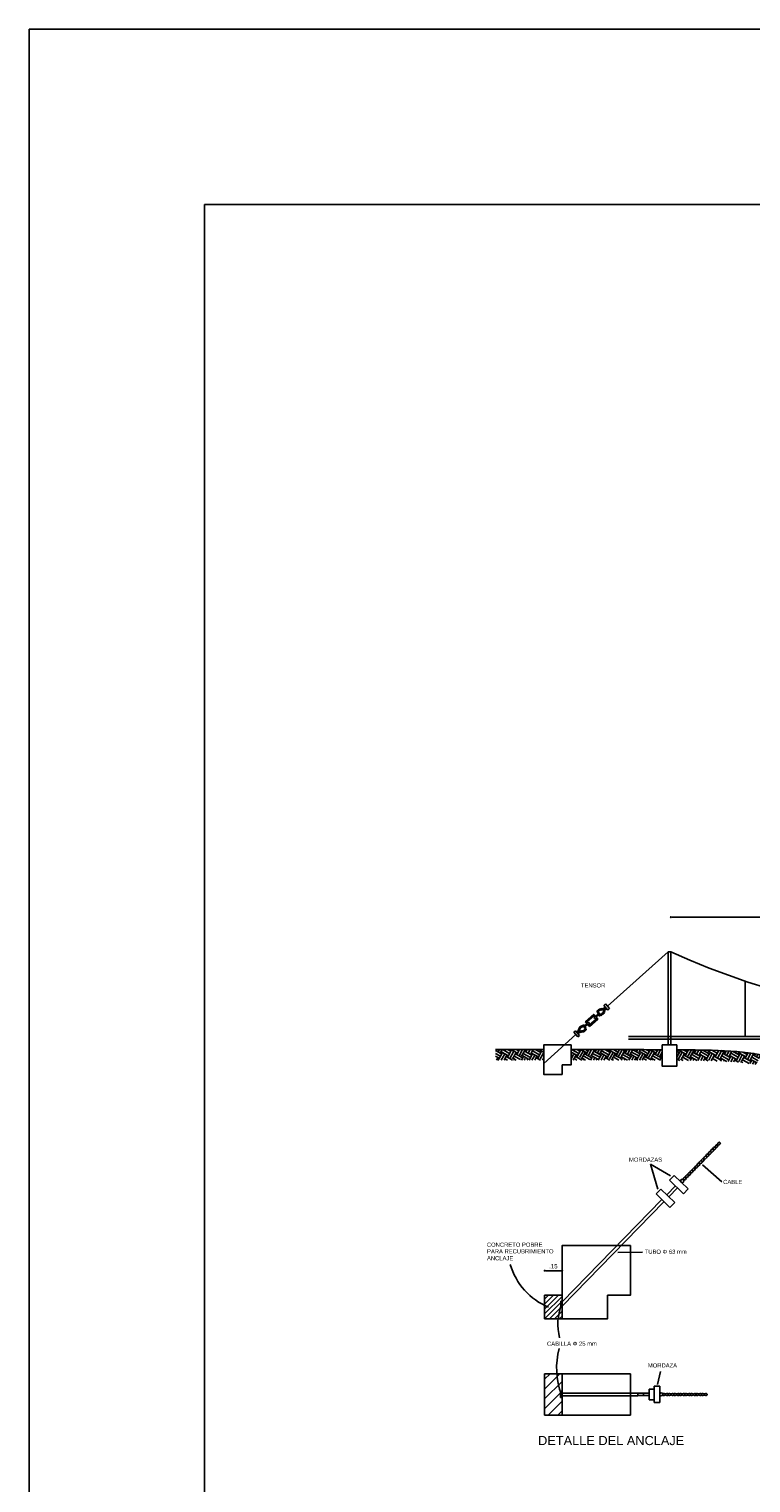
# Model space of a CAD drawing. Header units: metres. Extents: x 2644 to 4131, y 3282 to 4383.
# Tile 17 of 53: x 2930.3 to 2938.54, y 4366.39 to 4382.97. Entities that reach past the tile are written whole.
import ezdxf

# ---------------------------------------------------------------- set-up
doc = ezdxf.new("R2010")
doc.units = ezdxf.units.M
doc.layers.add('Dibujo', color=7, linetype='Continuous')
doc.styles.get("Standard").update_dxf_attribs({"font": 'arial.ttf'})
doc.dimstyles.new('gestion', dxfattribs={"dimscale": 0, "dimtxt": 0.025, "dimasz": 0.025, "dimexe": 0.02, "dimexo": 0.07, "dimgap": 0.01, "dimtad": 2, "dimtih": 1, "dimtoh": 1, "dimzin": 0, "dimdsep": 46, "dimtxsty": 'Standard', "dimblk": 'DOT', "dimcen": 0, "dimse1": 1, "dimse2": 1, "dimadec": 0, "dimazin": 0, "dimtm": 1e-09, "dimtfac": 1, "dimtix": 1, "dimtmove": 1, "dimatfit": 0, "dimldrblk": 'DOTSMALL', "dimfxl": 1, "dimtolj": 1, "dimtzin": 0, "dimarcsym": 2})
pattern_1 = [(241, (1688.31352, 2989.855026), (0.0298835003, -0.1042161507), [0.076661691, -0.076661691]), (241, (1688.33866, 2989.84109), (0.0298835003, -0.1042161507), [0.076661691, -0.076661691]), (241, (1688.363804, 2989.82715), (0.0298835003, -0.1042161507), [0.076661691, -0.076661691]), (331, (1688.36754, 2989.814124), (0.1042161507, 0.0298835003), [0.076661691, -0.076661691]), (331, (1688.3536, 2989.78898), (0.1042161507, 0.0298835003), [0.076661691, -0.076661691]), (331, (1688.339665, 2989.76384), (0.1042161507, 0.0298835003), [0.076661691, -0.076661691])]

# ---------------------------------------------------------------- blocks, each defined once
blk = doc.blocks.new('_Dot')
at = {"color": 0, "linetype": 'ByBlock', "lineweight": -2}
blk.add_line((-0.5, 0), (-1, 0), dxfattribs=at)
at = {"color": 0, "linetype": 'ByBlock', "const_width": 0.5}
blk.add_lwpolyline([(-0.25, 0, 1), (0.25, 0, 1)], format="xyb", close=True, dxfattribs=at)
blk = doc.blocks.new('*D412')
at = {"color": 0, "lineweight": -2, "transparency": 16777216}
blk.add_line((2937.649, 4372.839), (2944.843, 4372.839), dxfattribs=at)
at = {"layer": 'Defpoints', "color": 0, "transparency": 16777216}
for p in [(2944.868, 4372.839), (2937.624, 4371.479), (2944.868, 4371.479)]:
    blk.add_point(p, dxfattribs=at)
at = {"color": 0, "lineweight": -2, "transparency": 16777216, "xscale": 0.025, "yscale": 0.025, "zscale": 0.025, "rotation": 180}
blk.add_blockref('_Dot', (2937.624, 4372.839), dxfattribs=at)
at = {"color": 0, "lineweight": -2, "transparency": 16777216, "xscale": 0.025, "yscale": 0.025, "zscale": 0.025}
blk.add_blockref('_Dot', (2944.868, 4372.839), dxfattribs=at)
at = {"color": 0, "transparency": 16777216, "insert": (2941.246, 4372.965), "char_height": 0.05, "attachment_point": 5}
blk.add_mtext('\\A1; 30.00 +- 3.00 m', dxfattribs=at)
blk = doc.blocks.new('_DotSmall')
at = {"color": 0, "linetype": 'ByBlock', "const_width": 0.5}
blk.add_lwpolyline([(-0.0625, 0, 1), (0.0625, 0, 1)], format="xyb", close=True, dxfattribs=at)
blk = doc.blocks.new('*D594')
at = {"color": 0, "lineweight": -2, "transparency": 16777216}
blk.add_line((2936.208, 4368.808), (2936.358, 4368.808), dxfattribs=at)
at = {"layer": 'Defpoints', "color": 0, "transparency": 16777216}
for p in [(2936.383, 4368.808), (2936.183, 4368.527), (2936.383, 4368.527)]:
    blk.add_point(p, dxfattribs=at)
at = {"color": 0, "lineweight": -2, "transparency": 16777216, "xscale": 0.025, "yscale": 0.025, "zscale": 0.025, "rotation": 180}
blk.add_blockref('_Dot', (2936.183, 4368.808), dxfattribs=at)
at = {"color": 0, "lineweight": -2, "transparency": 16777216, "xscale": 0.025, "yscale": 0.025, "zscale": 0.025}
blk.add_blockref('_Dot', (2936.383, 4368.808), dxfattribs=at)
at = {"color": 0, "transparency": 16777216, "insert": (2936.283, 4368.858), "char_height": 0.05, "attachment_point": 5}
blk.add_mtext('\\A1;.15', dxfattribs=at)

msp = doc.modelspace()

# ---------------------------------------------------------------- hatches: boundary and pattern name
at = {"transparency": 33554687}
h = msp.add_hatch(dxfattribs=at)
h.set_pattern_fill('EARTH', color=256, scale=0.012073, angle=241)
h.set_pattern_definition(pattern_1)
edge = h.paths.add_edge_path()
edge.add_spline(control_points=[(2936.173, 4371.331), (2936.017, 4371.331), (2935.836, 4371.331), (2935.623, 4371.331)], knot_values=[0, 0, 0, 0, 0.223346, 0.223346, 0.223346, 0.223346], degree=3, periodic=0)
edge.add_line((2935.623, 4371.331), (2935.623, 4371.21))
edge.add_spline(control_points=[(2935.623, 4371.21), (2935.815, 4371.21), (2935.981, 4371.21), (2936.142, 4371.21), (2936.157, 4371.21), (2936.173, 4371.21)], knot_values=[0, 0, 0, 0, 0.201552, 0.201552, 0.223346, 0.223346, 0.223346, 0.223346], degree=3, periodic=0)
edge.add_line((2936.173, 4371.21), (2936.173, 4371.331))
h = msp.add_hatch(dxfattribs=at)
h.set_pattern_fill('EARTH', color=256, scale=0.012073, angle=241)
h.set_pattern_definition(pattern_1)
edge = h.paths.add_edge_path()
edge.add_spline(control_points=[(2937.525, 4371.327), (2937.418, 4371.328), (2937.141, 4371.328), (2936.821, 4371.33), (2936.486, 4371.33)], knot_values=[0.391055, 0.391055, 0.391055, 0.391055, 0.816754, 1.425699, 1.425699, 1.425699, 1.425699], degree=3, periodic=0)
edge.add_line((2936.486, 4371.33), (2936.486, 4371.21))
edge.add_spline(control_points=[(2936.486, 4371.21), (2936.597, 4371.209), (2936.692, 4371.209), (2936.942, 4371.208), (2937.064, 4371.208), (2937.301, 4371.207), (2937.416, 4371.207), (2937.525, 4371.206)], knot_values=[0.391202, 0.391202, 0.391202, 0.391202, 0.592546, 0.592546, 0.995527, 0.995527, 1.425699, 1.425699, 1.425699, 1.425699], degree=3, periodic=0)
edge.add_line((2937.525, 4371.206), (2937.525, 4371.327))
h = msp.add_hatch(dxfattribs=at)
h.set_pattern_fill('EARTH', color=256, scale=0.012073, angle=241)
h.set_pattern_definition(pattern_1)
edge = h.paths.add_edge_path()
edge.add_spline(control_points=[(2938.665, 4371.267), (2938.613, 4371.278), (2938.398, 4371.312), (2938.08, 4371.323), (2937.774, 4371.326), (2937.69, 4371.326)], knot_values=[1.649805, 1.649805, 1.649805, 1.649805, 1.976795, 2.976795, 3.32699, 3.32699, 3.32699, 3.32699], degree=3, periodic=0)
edge.add_line((2937.69, 4371.326), (2937.69, 4371.206))
edge.add_spline(control_points=[(2937.69, 4371.206), (2937.814, 4371.205), (2937.93, 4371.204), (2938.145, 4371.199), (2938.245, 4371.195), (2938.429, 4371.182), (2938.512, 4371.172), (2938.592, 4371.158), (2938.593, 4371.158), (2938.595, 4371.157)], knot_values=[1.650847, 1.650847, 1.650847, 1.650847, 2.174145, 2.174145, 2.698486, 2.698486, 3.216199, 3.216199, 3.22529, 3.22529, 3.22529, 3.22529], degree=3, periodic=0)
edge.add_line((2938.595, 4371.157), (2938.665, 4371.267))
at = {"transparency": 33554656}
h = msp.add_hatch(dxfattribs=at)
h.set_pattern_fill('ANSI31', color=256, scale=0.012428)
h.set_pattern_definition([(45, (-9755.750866, -9850.017733), (-0.027901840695, 0.027901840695), [])])
h.paths.add_polyline_path([(2936.183, 4368.259), (2936.383, 4368.259), (2936.383, 4368.527), (2936.183, 4368.527)])
h = msp.add_hatch(dxfattribs=at)
h.set_pattern_fill('ANSI31', color=256, scale=0.025)
h.set_pattern_definition([(45, (-2170.224596, -1352.637605), (-0.05612660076, 0.05612660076), [])])
h.paths.add_polyline_path([(2936.383, 4367.633), (2936.183, 4367.633), (2936.183, 4367.161), (2936.383, 4367.161)])

# ---------------------------------------------------------------- linework, layer by layer
for p, q in [((2937.592, 4372.445), (2936.9, 4371.824)), ((2937.592, 4371.382), (2937.592, 4372.445)), ((2937.592, 4372.445), (2937.624, 4372.445)), ((2937.624, 4371.382), (2937.624, 4372.445)), ((2938.469, 4371.479), (2938.469, 4372.111)), ((2936.755, 4371.699), (2936.745, 4371.69)), ((2936.793, 4371.731), (2936.764, 4371.707)), ((2936.804, 4371.728), (2936.771, 4371.699)), ((2936.877, 4371.85), (2936.857, 4371.833)), ((2936.857, 4371.833), (2936.904, 4371.779)), ((2936.924, 4371.797), (2936.877, 4371.85)), ((2936.904, 4371.779), (2936.924, 4371.797)), ((2936.537, 4371.544), (2936.516, 4371.526)), ((2936.516, 4371.526), (2936.563, 4371.473)), ((2936.583, 4371.491), (2936.537, 4371.544)), ((2936.636, 4371.595), (2936.67, 4371.624)), ((2936.647, 4371.592), (2936.676, 4371.617)), ((2936.679, 4371.632), (2936.689, 4371.641)), ((2936.685, 4371.624), (2936.696, 4371.633)), ((2936.761, 4371.692), (2936.751, 4371.683)), ((2936.54, 4371.5), (2936.173, 4371.17)), ((2936.563, 4371.473), (2936.583, 4371.491)), ((2937.141, 4371.479), (2945.35, 4371.479)), ((2937.141, 4371.447), (2945.35, 4371.447)), ((2937.476, 4369.738), (2937.39, 4370.024)), ((2937.39, 4370.024), (2937.618, 4369.888)), ((2937.662, 4369.895), (2937.608, 4369.84)), ((2937.82, 4369.741), (2937.662, 4369.895)), ((2937.984, 4370.015), (2938.203, 4369.821)), ((2937.509, 4369.739), (2937.455, 4369.683)), ((2937.667, 4369.584), (2937.509, 4369.739)), ((2937.576, 4369.673), (2937.675, 4369.775)), ((2937.601, 4369.649), (2937.7, 4369.751)), ((2937.608, 4369.84), (2937.767, 4369.686)), ((2937.767, 4369.686), (2937.82, 4369.741)), ((2937.522, 4369.619), (2936.383, 4368.452)), ((2937.545, 4369.592), (2936.383, 4368.402)), ((2937.613, 4369.529), (2937.455, 4369.683)), ((2937.613, 4369.529), (2937.667, 4369.584)), ((2937.017, 4369.015), (2937.301, 4369.02)), ((2936.383, 4368.527), (2936.183, 4368.527)), ((2936.183, 4368.527), (2936.183, 4368.259)), ((2936.369, 4368.391), (2936.369, 4368.46)), ((2936.369, 4368.46), (2936.383, 4368.46)), ((2936.383, 4368.391), (2936.369, 4368.391)), ((2936.383, 4368.527), (2936.383, 4368.259)), ((2936.383, 4368.259), (2936.183, 4368.259)), ((2936.183, 4367.633), (2937.162, 4367.633)), ((2936.383, 4367.633), (2936.383, 4367.161)), ((2937.162, 4367.633), (2937.162, 4367.161)), ((2937.472, 4367.51), (2937.506, 4367.66)), ((2936.383, 4367.434), (2936.366, 4367.434)), ((2936.366, 4367.434), (2936.366, 4367.361)), ((2937.245, 4367.413), (2936.383, 4367.413)), ((2937.245, 4367.382), (2936.383, 4367.382)), ((2937.162, 4367.376), (2937.162, 4367.407)), ((2937.245, 4367.382), (2937.245, 4367.413)), ((2937.245, 4367.411), (2937.311, 4367.411)), ((2937.245, 4367.385), (2937.311, 4367.385)), ((2937.311, 4367.383), (2937.311, 4367.413)), ((2937.311, 4367.413), (2937.377, 4367.413)), ((2937.311, 4367.383), (2937.377, 4367.383)), ((2937.432, 4367.458), (2937.377, 4367.458)), ((2937.377, 4367.337), (2937.377, 4367.458)), ((2937.432, 4367.492), (2937.432, 4367.304)), ((2937.498, 4367.492), (2937.432, 4367.492)), ((2937.432, 4367.398), (2937.432, 4367.458)), ((2937.498, 4367.304), (2937.498, 4367.492)), ((2936.383, 4367.36), (2936.366, 4367.36)), ((2937.432, 4367.337), (2937.377, 4367.337)), ((2937.432, 4367.304), (2937.498, 4367.304)), ((2936.183, 4367.161), (2937.162, 4367.161))]:
    msp.add_line(p, q)
msp.add_line((2936.183, 4367.633), (2936.183, 4367.161), dxfattribs=at)
for points in [[(2936.67, 4371.624), (2936.65, 4371.647), (2936.744, 4371.73), (2936.764, 4371.707)], [(2936.679, 4371.632), (2936.666, 4371.646), (2936.743, 4371.713), (2936.755, 4371.699)], [(2936.771, 4371.699), (2936.791, 4371.676), (2936.696, 4371.594), (2936.676, 4371.617)], [(2936.761, 4371.692), (2936.774, 4371.678), (2936.697, 4371.611), (2936.685, 4371.624)], [(2936.696, 4371.633), (2936.689, 4371.641)], [(2936.745, 4371.69), (2936.751, 4371.683)], [(2936.382, 4371.154), (2936.382, 4371.046), (2936.173, 4371.046), (2936.173, 4371.382), (2936.382, 4371.382)], [(2936.173, 4371.154), (2936.173, 4371.382), (2936.486, 4371.382), (2936.486, 4371.154), (2936.382, 4371.154)], [(2936.902, 4368.527), (2936.902, 4368.259), (2936.383, 4368.259), (2936.383, 4369.094), (2936.902, 4369.094)], [(2936.383, 4368.527), (2936.383, 4369.094), (2937.162, 4369.094), (2937.162, 4368.527), (2936.902, 4368.527)]]:
    msp.add_lwpolyline(points)
msp.add_lwpolyline([(2937.525, 4371.382), (2937.69, 4371.382), (2937.69, 4371.139), (2937.525, 4371.139)], close=True)
for centre, radius in [((2936.79, 4371.765), 0.0079), ((2936.79, 4371.765), 0.0079), ((2936.79, 4371.765), 0.0079), ((2936.79, 4371.765), 0.0079), ((2936.795, 4371.75), 0.0079), ((2936.795, 4371.75), 0.0079), ((2936.795, 4371.75), 0.0079), ((2936.801, 4371.775), 0.0079), ((2936.801, 4371.775), 0.0079), ((2936.801, 4371.775), 0.0079), ((2936.814, 4371.785), 0.0079), ((2936.814, 4371.785), 0.0079), ((2936.814, 4371.785), 0.0079), ((2936.814, 4371.785), 0.0079), ((2936.825, 4371.726), 0.0079), ((2936.829, 4371.788), 0.0079), ((2936.829, 4371.788), 0.0079), ((2936.829, 4371.788), 0.0079), ((2936.838, 4371.734), 0.0079), ((2936.838, 4371.734), 0.0079), ((2936.838, 4371.734), 0.0079), ((2936.838, 4371.734), 0.0079), ((2936.845, 4371.789), 0.0079), ((2936.852, 4371.743), 0.0079), ((2936.852, 4371.743), 0.0079), ((2936.852, 4371.743), 0.0079), ((2936.852, 4371.743), 0.0079), ((2936.859, 4371.757), 0.0079), ((2936.86, 4371.795), 0.0079), ((2936.866, 4371.771), 0.0079), ((2936.874, 4371.801), 0.0079), ((2936.566, 4371.522), 0.0079), ((2936.574, 4371.553), 0.0079), ((2936.581, 4371.528), 0.0079), ((2936.582, 4371.567), 0.0079), ((2936.589, 4371.581), 0.0079), ((2936.589, 4371.581), 0.0079), ((2936.589, 4371.581), 0.0079), ((2936.589, 4371.581), 0.0079), ((2936.595, 4371.534), 0.0079), ((2936.602, 4371.589), 0.0079), ((2936.611, 4371.536), 0.0079), ((2936.611, 4371.536), 0.0079), ((2936.611, 4371.536), 0.0079), ((2936.616, 4371.597), 0.0079), ((2936.627, 4371.538), 0.0079), ((2936.627, 4371.538), 0.0079), ((2936.627, 4371.538), 0.0079), ((2936.627, 4371.538), 0.0079), ((2936.639, 4371.548), 0.0079), ((2936.639, 4371.548), 0.0079), ((2936.639, 4371.548), 0.0079), ((2936.646, 4371.574), 0.0079), ((2936.646, 4371.574), 0.0079), ((2936.646, 4371.574), 0.0079), ((2936.651, 4371.559), 0.0079), ((2936.651, 4371.559), 0.0079), ((2936.651, 4371.559), 0.0079), ((2936.651, 4371.559), 0.0079), ((2937.754, 4369.832), 0.0191), ((2937.514, 4367.398), 0.0163)]:
    msp.add_circle(centre, radius)
for centre, radius, start, end in [((2941.246, 4380.375), 8.719, 245.4548, 294.5452), ((2936.8, 4371.735), 0.0079, 311.4452, 298.6927), ((2936.809, 4371.722), 0.0079, 131.4452, 118.6927), ((2936.87, 4371.786), 0.0079, 163.8414, 113.7147), ((2936.57, 4371.538), 0.0079, 343.8414, 293.7147), ((2936.631, 4371.601), 0.0079, 311.4452, 298.6927), ((2936.64, 4371.588), 0.0079, 131.4452, 118.6927), ((2936.64, 4371.588), 0.0079, 131.4452, 118.6927), ((2936.64, 4371.588), 0.0079, 131.4452, 118.6927), ((2936.64, 4371.588), 0.0079, 131.4452, 118.6927), ((2936.522, 4369.094), 0.762, 196.4856, 247.1646), ((2936.976, 4368.2), 0.641, 159.7723, 194.1031), ((2937.161, 4367.698), 0.841, 164.7218, 201.1037)]:
    msp.add_arc(centre, radius, start, end)
msp.add_open_spline([(2935.623, 4371.331), (2935.836, 4371.331), (2936.017, 4371.331), (2936.173, 4371.331)], degree=3)
for points, knots in [([(2936.486, 4371.33), (2936.821, 4371.33), (2937.141, 4371.328), (2937.418, 4371.328), (2937.525, 4371.327)], [0.391055, 0.391055, 0.391055, 0.391055, 1, 1.425699, 1.425699, 1.425699, 1.425699]), ([(2937.69, 4371.326), (2937.774, 4371.326), (2938.08, 4371.323), (2938.526, 4371.308), (2938.968, 4371.199), (2939.488, 4370.917), (2940.155, 4370.629), (2940.689, 4370.417), (2941.046, 4370.376), (2941.246, 4370.372)], [1.649805, 1.649805, 1.649805, 1.649805, 2, 3, 4, 5, 6, 7, 7.550048, 7.550048, 7.550048, 7.550048]), ([(2937.69, 4371.326), (2937.774, 4371.326), (2938.08, 4371.323), (2938.526, 4371.308), (2938.922, 4371.211), (2939.207, 4371.068), (2939.332, 4371.005)], [1.649805, 1.649805, 1.649805, 1.649805, 2, 3, 4, 4.68403, 4.68403, 4.68403, 4.68403]), ([(2938.13, 4370.217), (2938.128, 4370.218), (2938.123, 4370.221), (2938.111, 4370.215), (2938.098, 4370.197), (2938.105, 4370.189)], [1.447022, 1.447022, 1.447022, 1.447022, 2, 3, 4, 4, 4, 4]), ([(2938.13, 4370.217), (2938.133, 4370.214), (2938.139, 4370.206), (2938.129, 4370.196), (2938.113, 4370.182), (2938.105, 4370.19)], [1.294172, 1.294172, 1.294172, 1.294172, 2, 3, 4, 4, 4, 4]), ([(2938.13, 4370.217), (2938.129, 4370.219), (2938.126, 4370.224), (2938.131, 4370.236), (2938.149, 4370.25), (2938.157, 4370.242)], [1.447022, 1.447022, 1.447022, 1.447022, 2, 3, 4, 4, 4, 4]), ([(2938.13, 4370.217), (2938.133, 4370.214), (2938.142, 4370.208), (2938.151, 4370.218), (2938.164, 4370.235), (2938.157, 4370.242), (2938.149, 4370.25), (2938.163, 4370.268), (2938.175, 4370.274), (2938.18, 4370.271), (2938.182, 4370.27)], [0, 0, 0, 0, 0.705828, 1.705828, 2.705828, 2.705828, 2.705828, 3.705828, 4.705828, 5.258806, 5.258806, 5.258806, 5.258806]), ([(2938.182, 4370.27), (2938.185, 4370.267), (2938.191, 4370.259), (2938.181, 4370.249), (2938.164, 4370.235), (2938.157, 4370.243)], [1.294172, 1.294172, 1.294172, 1.294172, 2, 3, 4, 4, 4, 4]), ([(2937.923, 4370.005), (2937.922, 4370.007), (2937.919, 4370.012), (2937.924, 4370.024), (2937.942, 4370.038), (2937.95, 4370.03)], [1.447022, 1.447022, 1.447022, 1.447022, 2, 3, 4, 4, 4, 4]), ([(2937.923, 4370.005), (2937.926, 4370.002), (2937.935, 4369.996), (2937.944, 4370.006), (2937.957, 4370.023), (2937.95, 4370.03), (2937.942, 4370.038), (2937.956, 4370.056), (2937.968, 4370.062), (2937.973, 4370.059), (2937.975, 4370.058)], [0, 0, 0, 0, 0.705828, 1.705828, 2.705828, 2.705828, 2.705828, 3.705828, 4.705828, 5.258806, 5.258806, 5.258806, 5.258806]), ([(2937.975, 4370.058), (2937.978, 4370.055), (2937.984, 4370.046), (2937.974, 4370.037), (2937.957, 4370.023), (2937.95, 4370.031)], [1.294172, 1.294172, 1.294172, 1.294172, 2, 3, 4, 4, 4, 4]), ([(2938.027, 4370.111), (2938.029, 4370.108), (2938.036, 4370.099), (2938.026, 4370.09), (2938.009, 4370.076), (2938.002, 4370.083), (2937.994, 4370.091), (2937.976, 4370.077), (2937.971, 4370.065), (2937.973, 4370.06), (2937.975, 4370.058)], [0, 0, 0, 0, 0.705828, 1.705828, 2.705828, 2.705828, 2.705828, 3.705828, 4.705828, 5.258806, 5.258806, 5.258806, 5.258806]), ([(2937.975, 4370.058), (2937.978, 4370.055), (2937.986, 4370.049), (2937.996, 4370.059), (2938.009, 4370.076), (2938.001, 4370.084)], [1.294172, 1.294172, 1.294172, 1.294172, 2, 3, 4, 4, 4, 4]), ([(2938.027, 4370.111), (2938.025, 4370.112), (2938.019, 4370.115), (2938.008, 4370.109), (2937.994, 4370.091), (2938.002, 4370.083)], [1.447022, 1.447022, 1.447022, 1.447022, 2, 3, 4, 4, 4, 4]), ([(2938.027, 4370.111), (2938.025, 4370.113), (2938.023, 4370.118), (2938.028, 4370.13), (2938.046, 4370.144), (2938.054, 4370.136)], [1.447022, 1.447022, 1.447022, 1.447022, 2, 3, 4, 4, 4, 4]), ([(2938.027, 4370.111), (2938.03, 4370.108), (2938.038, 4370.102), (2938.048, 4370.112), (2938.061, 4370.129), (2938.053, 4370.137)], [1.294172, 1.294172, 1.294172, 1.294172, 2, 3, 4, 4, 4, 4]), ([(2938.078, 4370.164), (2938.077, 4370.165), (2938.071, 4370.168), (2938.059, 4370.162), (2938.046, 4370.144), (2938.054, 4370.136)], [1.447022, 1.447022, 1.447022, 1.447022, 2, 3, 4, 4, 4, 4]), ([(2938.078, 4370.164), (2938.081, 4370.161), (2938.088, 4370.153), (2938.077, 4370.143), (2938.061, 4370.129), (2938.053, 4370.137)], [1.294172, 1.294172, 1.294172, 1.294172, 2, 3, 4, 4, 4, 4]), ([(2938.078, 4370.164), (2938.077, 4370.166), (2938.074, 4370.171), (2938.08, 4370.183), (2938.097, 4370.197), (2938.105, 4370.189)], [1.447022, 1.447022, 1.447022, 1.447022, 2, 3, 4, 4, 4, 4]), ([(2938.078, 4370.164), (2938.081, 4370.161), (2938.09, 4370.155), (2938.099, 4370.165), (2938.113, 4370.182), (2938.105, 4370.19)], [1.294172, 1.294172, 1.294172, 1.294172, 2, 3, 4, 4, 4, 4]), ([(2937.82, 4369.899), (2937.822, 4369.896), (2937.829, 4369.887), (2937.819, 4369.878), (2937.802, 4369.864), (2937.795, 4369.871), (2937.787, 4369.878), (2937.769, 4369.864), (2937.764, 4369.853), (2937.766, 4369.847), (2937.768, 4369.846)], [0, 0, 0, 0, 0.705828, 1.705828, 2.705828, 2.705828, 2.705828, 3.705828, 4.705828, 5.258806, 5.258806, 5.258806, 5.258806]), ([(2937.768, 4369.846), (2937.771, 4369.843), (2937.779, 4369.837), (2937.789, 4369.847), (2937.802, 4369.864), (2937.794, 4369.871)], [1.294172, 1.294172, 1.294172, 1.294172, 2, 3, 4, 4, 4, 4]), ([(2937.82, 4369.899), (2937.818, 4369.9), (2937.812, 4369.903), (2937.801, 4369.897), (2937.787, 4369.879), (2937.795, 4369.871)], [1.447022, 1.447022, 1.447022, 1.447022, 2, 3, 4, 4, 4, 4]), ([(2937.82, 4369.899), (2937.818, 4369.9), (2937.815, 4369.906), (2937.821, 4369.917), (2937.839, 4369.932), (2937.847, 4369.924)], [1.447022, 1.447022, 1.447022, 1.447022, 2, 3, 4, 4, 4, 4]), ([(2937.82, 4369.899), (2937.823, 4369.896), (2937.831, 4369.89), (2937.841, 4369.9), (2937.854, 4369.917), (2937.846, 4369.924)], [1.294172, 1.294172, 1.294172, 1.294172, 2, 3, 4, 4, 4, 4]), ([(2937.871, 4369.952), (2937.869, 4369.953), (2937.864, 4369.956), (2937.852, 4369.95), (2937.839, 4369.932), (2937.847, 4369.924)], [1.447022, 1.447022, 1.447022, 1.447022, 2, 3, 4, 4, 4, 4]), ([(2937.871, 4369.952), (2937.874, 4369.949), (2937.881, 4369.94), (2937.87, 4369.931), (2937.854, 4369.917), (2937.846, 4369.924)], [1.294172, 1.294172, 1.294172, 1.294172, 2, 3, 4, 4, 4, 4]), ([(2937.871, 4369.952), (2937.87, 4369.953), (2937.867, 4369.959), (2937.873, 4369.971), (2937.89, 4369.985), (2937.898, 4369.977)], [1.447022, 1.447022, 1.447022, 1.447022, 2, 3, 4, 4, 4, 4]), ([(2937.871, 4369.952), (2937.874, 4369.949), (2937.883, 4369.943), (2937.892, 4369.953), (2937.906, 4369.97), (2937.898, 4369.977)], [1.294172, 1.294172, 1.294172, 1.294172, 2, 3, 4, 4, 4, 4]), ([(2937.923, 4370.005), (2937.921, 4370.006), (2937.916, 4370.009), (2937.904, 4370.003), (2937.891, 4369.985), (2937.898, 4369.977)], [1.447022, 1.447022, 1.447022, 1.447022, 2, 3, 4, 4, 4, 4]), ([(2937.923, 4370.005), (2937.926, 4370.002), (2937.932, 4369.993), (2937.922, 4369.984), (2937.906, 4369.97), (2937.898, 4369.977)], [1.294172, 1.294172, 1.294172, 1.294172, 2, 3, 4, 4, 4, 4]), ([(2937.594, 4367.398), (2937.593, 4367.394), (2937.592, 4367.385), (2937.58, 4367.386), (2937.562, 4367.388), (2937.562, 4367.396), (2937.562, 4367.406), (2937.543, 4367.408), (2937.532, 4367.405), (2937.531, 4367.4), (2937.53, 4367.398)], [0, 0, 0, 0, 0.705828, 1.705828, 2.705828, 2.705828, 2.705828, 3.705828, 4.705828, 5.258806, 5.258806, 5.258806, 5.258806]), ([(2937.53, 4367.398), (2937.531, 4367.394), (2937.532, 4367.385), (2937.544, 4367.386), (2937.562, 4367.388), (2937.562, 4367.397)], [1.294172, 1.294172, 1.294172, 1.294172, 2, 3, 4, 4, 4, 4]), ([(2937.594, 4367.398), (2937.593, 4367.4), (2937.592, 4367.405), (2937.581, 4367.408), (2937.562, 4367.406), (2937.562, 4367.396)], [1.447022, 1.447022, 1.447022, 1.447022, 2, 3, 4, 4, 4, 4]), ([(2937.594, 4367.398), (2937.594, 4367.4), (2937.596, 4367.405), (2937.606, 4367.408), (2937.625, 4367.406), (2937.625, 4367.396)], [1.447022, 1.447022, 1.447022, 1.447022, 2, 3, 4, 4, 4, 4]), ([(2937.594, 4367.398), (2937.594, 4367.394), (2937.595, 4367.385), (2937.607, 4367.386), (2937.625, 4367.388), (2937.625, 4367.397)], [1.294172, 1.294172, 1.294172, 1.294172, 2, 3, 4, 4, 4, 4]), ([(2937.657, 4367.398), (2937.657, 4367.4), (2937.655, 4367.405), (2937.645, 4367.408), (2937.625, 4367.406), (2937.625, 4367.396)], [1.447022, 1.447022, 1.447022, 1.447022, 2, 3, 4, 4, 4, 4]), ([(2937.657, 4367.398), (2937.657, 4367.394), (2937.656, 4367.385), (2937.644, 4367.386), (2937.625, 4367.388), (2937.625, 4367.397)], [1.294172, 1.294172, 1.294172, 1.294172, 2, 3, 4, 4, 4, 4]), ([(2937.657, 4367.398), (2937.657, 4367.4), (2937.659, 4367.405), (2937.669, 4367.408), (2937.689, 4367.406), (2937.689, 4367.396)], [1.447022, 1.447022, 1.447022, 1.447022, 2, 3, 4, 4, 4, 4]), ([(2937.657, 4367.398), (2937.657, 4367.394), (2937.658, 4367.385), (2937.67, 4367.386), (2937.689, 4367.388), (2937.689, 4367.397)], [1.294172, 1.294172, 1.294172, 1.294172, 2, 3, 4, 4, 4, 4]), ([(2937.72, 4367.398), (2937.72, 4367.4), (2937.718, 4367.405), (2937.708, 4367.408), (2937.689, 4367.406), (2937.689, 4367.396)], [1.447022, 1.447022, 1.447022, 1.447022, 2, 3, 4, 4, 4, 4]), ([(2937.72, 4367.398), (2937.72, 4367.394), (2937.719, 4367.385), (2937.707, 4367.386), (2937.689, 4367.388), (2937.689, 4367.397)], [1.294172, 1.294172, 1.294172, 1.294172, 2, 3, 4, 4, 4, 4]), ([(2937.72, 4367.398), (2937.721, 4367.394), (2937.722, 4367.385), (2937.734, 4367.386), (2937.752, 4367.388), (2937.752, 4367.396), (2937.752, 4367.406), (2937.771, 4367.408), (2937.782, 4367.405), (2937.783, 4367.4), (2937.784, 4367.398)], [0, 0, 0, 0, 0.705828, 1.705828, 2.705828, 2.705828, 2.705828, 3.705828, 4.705828, 5.258806, 5.258806, 5.258806, 5.258806]), ([(2937.72, 4367.398), (2937.721, 4367.4), (2937.722, 4367.405), (2937.733, 4367.408), (2937.752, 4367.406), (2937.752, 4367.396)], [1.447022, 1.447022, 1.447022, 1.447022, 2, 3, 4, 4, 4, 4]), ([(2937.784, 4367.398), (2937.783, 4367.394), (2937.782, 4367.385), (2937.77, 4367.386), (2937.752, 4367.388), (2937.752, 4367.397)], [1.294172, 1.294172, 1.294172, 1.294172, 2, 3, 4, 4, 4, 4]), ([(2937.847, 4367.398), (2937.847, 4367.394), (2937.845, 4367.385), (2937.833, 4367.386), (2937.815, 4367.388), (2937.815, 4367.396), (2937.815, 4367.406), (2937.796, 4367.408), (2937.785, 4367.405), (2937.784, 4367.4), (2937.784, 4367.398)], [0, 0, 0, 0, 0.705828, 1.705828, 2.705828, 2.705828, 2.705828, 3.705828, 4.705828, 5.258806, 5.258806, 5.258806, 5.258806]), ([(2937.784, 4367.398), (2937.784, 4367.394), (2937.785, 4367.385), (2937.797, 4367.386), (2937.815, 4367.388), (2937.815, 4367.397)], [1.294172, 1.294172, 1.294172, 1.294172, 2, 3, 4, 4, 4, 4]), ([(2937.847, 4367.398), (2937.847, 4367.4), (2937.845, 4367.405), (2937.835, 4367.408), (2937.815, 4367.406), (2937.815, 4367.396)], [1.447022, 1.447022, 1.447022, 1.447022, 2, 3, 4, 4, 4, 4]), ([(2937.847, 4367.398), (2937.847, 4367.4), (2937.849, 4367.405), (2937.859, 4367.408), (2937.878, 4367.406), (2937.878, 4367.396)], [1.447022, 1.447022, 1.447022, 1.447022, 2, 3, 4, 4, 4, 4]), ([(2937.847, 4367.398), (2937.847, 4367.394), (2937.848, 4367.385), (2937.86, 4367.386), (2937.878, 4367.388), (2937.878, 4367.397)], [1.294172, 1.294172, 1.294172, 1.294172, 2, 3, 4, 4, 4, 4]), ([(2937.91, 4367.398), (2937.91, 4367.4), (2937.908, 4367.405), (2937.898, 4367.408), (2937.879, 4367.406), (2937.878, 4367.396)], [1.447022, 1.447022, 1.447022, 1.447022, 2, 3, 4, 4, 4, 4]), ([(2937.91, 4367.398), (2937.91, 4367.394), (2937.909, 4367.385), (2937.897, 4367.386), (2937.878, 4367.388), (2937.878, 4367.397)], [1.294172, 1.294172, 1.294172, 1.294172, 2, 3, 4, 4, 4, 4]), ([(2937.91, 4367.398), (2937.91, 4367.4), (2937.912, 4367.405), (2937.922, 4367.408), (2937.942, 4367.406), (2937.942, 4367.396)], [1.447022, 1.447022, 1.447022, 1.447022, 2, 3, 4, 4, 4, 4]), ([(2937.91, 4367.398), (2937.91, 4367.394), (2937.911, 4367.385), (2937.923, 4367.386), (2937.942, 4367.388), (2937.942, 4367.397)], [1.294172, 1.294172, 1.294172, 1.294172, 2, 3, 4, 4, 4, 4]), ([(2937.973, 4367.398), (2937.973, 4367.4), (2937.971, 4367.405), (2937.961, 4367.408), (2937.942, 4367.406), (2937.942, 4367.396)], [1.447022, 1.447022, 1.447022, 1.447022, 2, 3, 4, 4, 4, 4]), ([(2937.973, 4367.398), (2937.973, 4367.394), (2937.972, 4367.385), (2937.96, 4367.386), (2937.942, 4367.388), (2937.942, 4367.397)], [1.294172, 1.294172, 1.294172, 1.294172, 2, 3, 4, 4, 4, 4]), ([(2937.973, 4367.398), (2937.974, 4367.394), (2937.975, 4367.385), (2937.987, 4367.386), (2938.005, 4367.388), (2938.005, 4367.396), (2938.005, 4367.406), (2938.024, 4367.408), (2938.035, 4367.405), (2938.036, 4367.4), (2938.037, 4367.398)], [0, 0, 0, 0, 0.705828, 1.705828, 2.705828, 2.705828, 2.705828, 3.705828, 4.705828, 5.258806, 5.258806, 5.258806, 5.258806]), ([(2937.973, 4367.398), (2937.974, 4367.4), (2937.975, 4367.405), (2937.986, 4367.408), (2938.005, 4367.406), (2938.005, 4367.396)], [1.447022, 1.447022, 1.447022, 1.447022, 2, 3, 4, 4, 4, 4]), ([(2938.037, 4367.398), (2938.036, 4367.394), (2938.035, 4367.385), (2938.023, 4367.386), (2938.005, 4367.388), (2938.005, 4367.397)], [1.294172, 1.294172, 1.294172, 1.294172, 2, 3, 4, 4, 4, 4])]:
    msp.add_open_spline(points, degree=3, knots=knots)
at = {"layer": 'Dibujo', "color": 0, "linetype": 'ByBlock'}
for p, q in [((2930.303, 4382.965), (2951.303, 4382.965)), ((2930.303, 4353.265), (2930.303, 4382.965)), ((2930.303, 4382.965), (2933.303, 4382.965)), ((2930.303, 4382.965), (2932.803, 4382.965)), ((2932.303, 4380.965), (2932.303, 4355.265)), ((2949.303, 4380.965), (2932.303, 4380.965))]:
    msp.add_line(p, q, dxfattribs=at)

# ---------------------------------------------------------------- texts
for s, height, p in [('TENSOR', 0.0477, (2936.598, 4372.037)), ('MORDAZAS', 0.0477, (2937.146, 4370.05)), ('CABLE', 0.0477, (2938.22, 4369.796)), ('CONCRETO POBRE', 0.04772, (2935.525, 4369.08)), ('PARA RECUBRIMIENTO', 0.04772, (2935.526, 4369.005)), ('TUBO Φ 63 mm', 0.04772, (2937.325, 4369)), ('ANCLAJE', 0.0477, (2935.526, 4368.926)), ('CABILLA Φ 25 mm', 0.04772, (2936.211, 4367.952)), ('MORDAZA', 0.0477, (2937.361, 4367.704)), ('DETALLE DEL ANCLAJE', 0.10427, (2936.109, 4366.819))]:
    msp.add_text(s, height=height).set_placement(p)

# ---------------------------------------------------------------- dimensions: what is measured, and where the dimension line sits
for base, p1, p2, text, override, picture, middle in [((2944.868, 4372.839), (2937.624, 4371.479), (2944.868, 4371.479), ' 30.00 +- 3.00 m', {"dimscale": 1, "dimtxt": 0.05, "dimgap": 0.1}, '*D412', (2941.246, 4372.965)), ((2936.383, 4368.808), (2936.183, 4368.527), (2936.383, 4368.527), '.15', {"dimscale": 1, "dimtxt": 0.05, "dimgap": 0.025}, '*D594', (2936.283, 4368.858))]:
    dim = msp.add_linear_dim(base=base, p1=p1, p2=p2, text=text, dimstyle='gestion', override=override)
    dim.commit()
    dim.dimension.update_dxf_attribs({"geometry": picture, "text_midpoint": middle})

doc.saveas('drawing.dxf')
